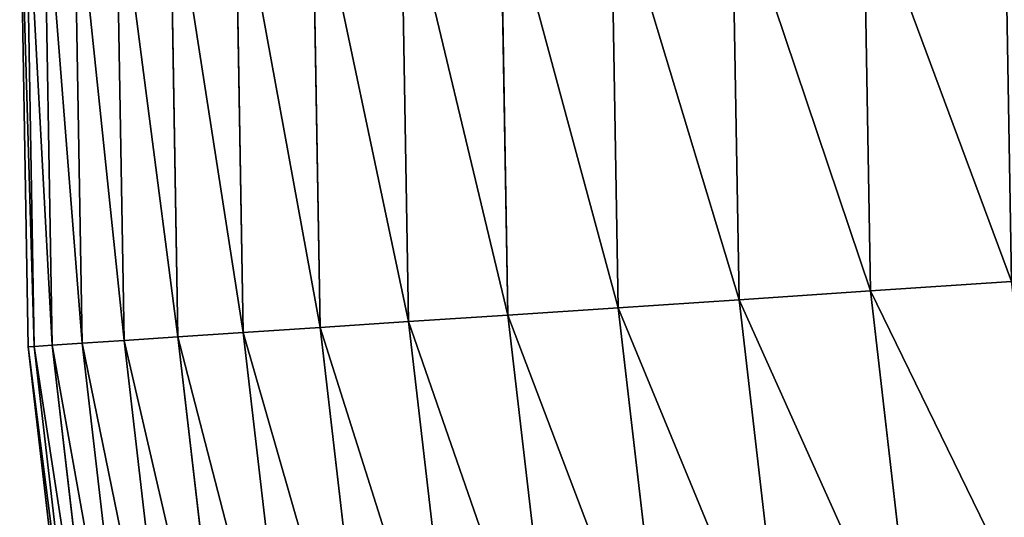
# Model space of a CAD drawing. Extents: x 5 to 635, y -14 to 121.
# Tile 5 of 256: x 5.28 to 15.12, y 48.53 to 53.51. Entities that reach past the tile are written whole.
import ezdxf

# ---------------------------------------------------------------- set-up
doc = ezdxf.new("R2010")
doc.units = 0
doc.layers.get('0').update_dxf_attribs({"color": 13, "linetype": 'CONTINUOUS'})

# ---------------------------------------------------------------- blocks, each defined once
blk = doc.blocks.new('COMPONENT_4')
for p, q in [((0, 51.56978090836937, 49.93977281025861), (0.08428071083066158, 46.66373734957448, 49.93977281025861)), ((0.06026912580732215, 51.56785706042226, 47.48638909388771), (0.1444481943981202, 46.66773017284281, 47.48638909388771)), ((0.06026912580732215, 51.56785706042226, 52.3931565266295), (0.1444481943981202, 46.66773017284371, 52.3931565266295)), ((0.2409313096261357, 51.56209015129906, 45.03891579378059), (0.3248056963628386, 46.67969902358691, 45.03891579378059)), ((0.2409313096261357, 51.56209015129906, 54.84062982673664), (0.3248056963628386, 46.67969902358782, 54.84062982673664)), ((0.5415513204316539, 51.55249407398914, 42.60324908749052), (0.6249187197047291, 46.69961506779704, 42.60324908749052)), ((0.5415513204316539, 51.55249407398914, 57.27629653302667), (0.6249187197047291, 46.69961506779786, 57.27629653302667)), ((0.9614049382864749, 51.53909194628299, 40.1852567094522), (1.044064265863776, 46.72743032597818, 40.1852567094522)), ((0.9614049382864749, 51.53909194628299, 59.694288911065), (1.044064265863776, 46.7274303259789, 59.694288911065)), ((1.499480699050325, 51.52191605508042, 37.79076381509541), (1.581232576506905, 46.76307778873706, 37.79076381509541)), ((1.499480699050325, 51.52191605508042, 62.0887818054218), (1.581232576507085, 46.76307778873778, 62.0887818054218)), ((2.154482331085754, 51.50100777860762, 35.42553894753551), (2.235129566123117, 46.80647157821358, 35.42553894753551)), ((2.154482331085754, 51.50100777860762, 64.4540066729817), (2.235129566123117, 46.80647157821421, 64.4540066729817)), ((2.92483187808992, 51.47641748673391, 33.09528014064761), (3.004179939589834, 46.85750715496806, 33.09528014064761)), ((2.92483187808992, 51.47641748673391, 66.78426547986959), (3.004179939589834, 46.8575071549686, 66.78426547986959)), ((3.808673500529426, 51.44820441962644, 30.80560119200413), (3.886530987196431, 46.91606156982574, 30.80560119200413)), ((3.808673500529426, 51.44820441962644, 69.07394442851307), (3.886530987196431, 46.91606156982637, 69.07394442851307)), ((4.803877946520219, 51.41643654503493, 28.5620181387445), (4.880057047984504, 46.98199376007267, 28.5620181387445)), ((4.803877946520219, 51.41643654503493, 71.3175274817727), (4.880057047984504, 46.98199376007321, 71.3175274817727)), ((5.908047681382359, 51.38119039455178, 26.36993596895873), (5.982364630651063, 47.05514488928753, 26.36993596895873)), ((5.908047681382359, 51.38119039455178, 73.50960965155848), (5.982364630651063, 47.05514488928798, 73.50960965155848)), ((7.118522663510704, 51.34255087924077, 24.23463560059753), (7.190798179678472, 47.13533872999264, 24.23463560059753)), ((7.118522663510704, 51.34255087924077, 75.64491001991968), (7.190798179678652, 47.13533872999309, 75.64491001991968)), ((8.43238675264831, 51.30061108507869, 22.1612611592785), (8.502446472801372, 47.22238208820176, 22.1612611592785)), ((8.43238675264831, 51.30061108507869, 77.7182844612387), (8.502446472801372, 47.22238208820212, 77.7182844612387)), ((9.914149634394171, 47.31606526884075, 20.15480758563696), (8.502446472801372, 47.22238208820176, 22.1612611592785)), ((8.502446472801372, 47.22238208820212, 77.7182844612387), (9.914149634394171, 47.3160652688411, 79.72473803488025)), ((8.502446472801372, 47.22238208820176, 22.1612611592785), (7.190798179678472, 47.13533872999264, 24.23463560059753)), ((7.190798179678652, 47.13533872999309, 75.64491001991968), (8.502446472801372, 47.22238208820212, 77.7182844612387)), ((8.502446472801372, 47.22238208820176, 22.1612611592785), (8.971905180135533, 43.17065793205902, 22.1612611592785)), ((8.502446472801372, 47.22238208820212, 77.7182844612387), (8.971905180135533, 43.17065793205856, 77.7182844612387)), ((5.982364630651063, 47.05514488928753, 26.36993596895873), (4.880057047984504, 46.98199376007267, 28.5620181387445)), ((4.880057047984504, 46.98199376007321, 71.3175274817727), (5.982364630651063, 47.05514488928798, 73.50960965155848)), ((7.190798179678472, 47.13533872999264, 24.23463560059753), (5.982364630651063, 47.05514488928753, 26.36993596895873)), ((5.982364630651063, 47.05514488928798, 73.50960965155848), (7.190798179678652, 47.13533872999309, 75.64491001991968)), ((5.982364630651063, 47.05514488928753, 26.36993596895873), (6.480350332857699, 42.75721481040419, 26.36993596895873)), ((5.982364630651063, 47.05514488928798, 73.50960965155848), (6.48035033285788, 42.75721481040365, 73.50960965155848)), ((7.190798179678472, 47.13533872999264, 24.23463560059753), (7.675104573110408, 42.95546969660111, 24.23463560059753)), ((7.190798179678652, 47.13533872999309, 75.64491001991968), (7.675104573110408, 42.95546969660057, 75.64491001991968)), ((4.880057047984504, 46.98199376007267, 28.5620181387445), (3.886530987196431, 46.91606156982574, 30.80560119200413)), ((3.886530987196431, 46.91606156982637, 69.07394442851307), (4.880057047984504, 46.98199376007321, 71.3175274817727)), ((4.880057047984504, 46.98199376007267, 28.5620181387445), (5.390520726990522, 42.57637088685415, 28.5620181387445)), ((4.880057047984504, 46.98199376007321, 71.3175274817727), (5.390520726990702, 42.57637088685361, 71.3175274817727)), ((3.004179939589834, 46.85750715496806, 33.09528014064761), (2.235129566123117, 46.80647157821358, 35.42553894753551)), ((2.235129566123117, 46.80647157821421, 64.4540066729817), (3.004179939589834, 46.8575071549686, 66.78426547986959)), ((3.886530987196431, 46.91606156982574, 30.80560119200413), (3.004179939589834, 46.85750715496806, 33.09528014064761)), ((3.004179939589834, 46.8575071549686, 66.78426547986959), (3.886530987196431, 46.91606156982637, 69.07394442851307)), ((3.004179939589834, 46.85750715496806, 33.09528014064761), (3.535878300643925, 42.2686156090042, 33.09528014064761)), ((3.004179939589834, 46.8575071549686, 66.78426547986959), (3.535878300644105, 42.26861560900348, 66.78426547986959)), ((3.886530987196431, 46.91606156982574, 30.80560119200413), (4.408241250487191, 42.41337359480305, 30.80560119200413)), ((3.886530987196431, 46.91606156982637, 69.07394442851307), (4.408241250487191, 42.41337359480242, 69.07394442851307)), ((1.581232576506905, 46.76307778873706, 37.79076381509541), (1.044064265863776, 46.72743032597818, 40.1852567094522)), ((1.044064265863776, 46.7274303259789, 59.694288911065), (1.581232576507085, 46.76307778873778, 62.0887818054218)), ((2.235129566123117, 46.80647157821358, 35.42553894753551), (1.581232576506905, 46.76307778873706, 37.79076381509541)), ((1.581232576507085, 46.76307778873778, 62.0887818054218), (2.235129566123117, 46.80647157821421, 64.4540066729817)), ((1.581232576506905, 46.76307778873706, 37.79076381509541), (2.129038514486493, 42.03516771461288, 37.79076381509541)), ((1.581232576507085, 46.76307778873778, 62.0887818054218), (2.129038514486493, 42.03516771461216, 62.0887818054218)), ((2.235129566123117, 46.80647157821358, 35.42553894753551), (2.775533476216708, 42.14244566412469, 35.42553894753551)), ((2.235129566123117, 46.80647157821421, 64.4540066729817), (2.775533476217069, 42.14244566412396, 64.4540066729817)), ((0.1444481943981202, 46.66773017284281, 47.48638909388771), (0.08428071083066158, 46.66373734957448, 49.93977281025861)), ((0.08428071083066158, 46.66373734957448, 49.93977281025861), (0.1444481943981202, 46.66773017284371, 52.3931565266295)), ((0.08428071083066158, 46.66373734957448, 49.93977281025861), (0.6490319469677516, 41.78957868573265, 49.93977281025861)), ((0.3248056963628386, 46.67969902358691, 45.03891579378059), (0.1444481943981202, 46.66773017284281, 47.48638909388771)), ((0.1444481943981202, 46.66773017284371, 52.3931565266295), (0.3248056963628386, 46.67969902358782, 54.84062982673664)), ((0.1444481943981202, 46.66773017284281, 47.48638909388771), (0.708518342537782, 41.79944972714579, 47.48638909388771)), ((0.1444481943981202, 46.66773017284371, 52.3931565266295), (0.7085183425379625, 41.7994497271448, 52.3931565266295)), ((0.6249187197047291, 46.69961506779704, 42.60324908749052), (0.3248056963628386, 46.67969902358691, 45.03891579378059)), ((0.3248056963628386, 46.67969902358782, 54.84062982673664), (0.6249187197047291, 46.69961506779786, 57.27629653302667)), ((0.3248056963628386, 46.67969902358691, 45.03891579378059), (0.8868342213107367, 41.82903907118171, 45.03891579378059)), ((0.3248056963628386, 46.67969902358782, 54.84062982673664), (0.8868342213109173, 41.82903907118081, 54.84062982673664)), ((1.044064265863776, 46.72743032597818, 40.1852567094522), (0.6249187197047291, 46.69961506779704, 42.60324908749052)), ((0.6249187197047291, 46.69961506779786, 57.27629653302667), (1.044064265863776, 46.7274303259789, 59.694288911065)), ((0.6249187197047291, 46.69961506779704, 42.60324908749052), (1.183550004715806, 41.87827543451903, 42.60324908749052)), ((0.6249187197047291, 46.69961506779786, 57.27629653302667), (1.183550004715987, 41.87827543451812, 57.27629653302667)), ((1.044064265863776, 46.72743032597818, 40.1852567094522), (1.597950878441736, 41.9470402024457, 40.1852567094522)), ((1.044064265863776, 46.7274303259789, 59.694288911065), (1.597950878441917, 41.94704020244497, 59.694288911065))]:
    blk.add_line(p, q)
mesh = blk.add_polyface()
corners = [(0, 51.56978090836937, 49.93977281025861), (0.1444481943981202, 46.66773017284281, 47.48638909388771), (0.08428071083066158, 46.66373734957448, 49.93977281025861), (0.06026912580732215, 51.56785706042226, 47.48638909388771)]
mesh.append_faces([[corners[k] for k in face] for face in [(0, 1, 2), (1, 0, 3)]], dxfattribs={"vtx0": -1})
mesh = blk.add_polyface()
corners = [(0.1444481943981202, 46.66773017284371, 52.3931565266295), (0, 51.56978090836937, 49.93977281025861), (0.08428071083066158, 46.66373734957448, 49.93977281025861), (0.06026912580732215, 51.56785706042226, 52.3931565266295)]
mesh.append_faces([[corners[k] for k in face] for face in [(0, 1, 2), (1, 0, 3)]], dxfattribs={"vtx0": -1})
mesh = blk.add_polyface()
corners = [(0.06026912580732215, 51.56785706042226, 47.48638909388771), (0.3248056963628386, 46.67969902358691, 45.03891579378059), (0.1444481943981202, 46.66773017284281, 47.48638909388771), (0.2409313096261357, 51.56209015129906, 45.03891579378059)]
mesh.append_faces([[corners[k] for k in face] for face in [(0, 1, 2), (1, 0, 3)]], dxfattribs={"vtx0": -1})
mesh = blk.add_polyface()
corners = [(0.3248056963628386, 46.67969902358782, 54.84062982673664), (0.06026912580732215, 51.56785706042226, 52.3931565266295), (0.1444481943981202, 46.66773017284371, 52.3931565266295), (0.2409313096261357, 51.56209015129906, 54.84062982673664)]
mesh.append_faces([[corners[k] for k in face] for face in [(0, 1, 2), (1, 0, 3)]], dxfattribs={"vtx0": -1})
mesh = blk.add_polyface()
corners = [(0.2409313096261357, 51.56209015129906, 45.03891579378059), (0.6249187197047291, 46.69961506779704, 42.60324908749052), (0.3248056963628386, 46.67969902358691, 45.03891579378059), (0.5415513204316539, 51.55249407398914, 42.60324908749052)]
mesh.append_faces([[corners[k] for k in face] for face in [(0, 1, 2), (1, 0, 3)]], dxfattribs={"vtx0": -1})
mesh = blk.add_polyface()
corners = [(0.6249187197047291, 46.69961506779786, 57.27629653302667), (0.2409313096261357, 51.56209015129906, 54.84062982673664), (0.3248056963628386, 46.67969902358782, 54.84062982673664), (0.5415513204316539, 51.55249407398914, 57.27629653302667)]
mesh.append_faces([[corners[k] for k in face] for face in [(0, 1, 2), (1, 0, 3)]], dxfattribs={"vtx0": -1})
mesh = blk.add_polyface()
corners = [(0.5415513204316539, 51.55249407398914, 42.60324908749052), (1.044064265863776, 46.72743032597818, 40.1852567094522), (0.6249187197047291, 46.69961506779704, 42.60324908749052), (0.9614049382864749, 51.53909194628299, 40.1852567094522)]
mesh.append_faces([[corners[k] for k in face] for face in [(0, 1, 2), (1, 0, 3)]], dxfattribs={"vtx0": -1})
mesh = blk.add_polyface()
corners = [(1.044064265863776, 46.7274303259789, 59.694288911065), (0.5415513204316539, 51.55249407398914, 57.27629653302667), (0.6249187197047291, 46.69961506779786, 57.27629653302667), (0.9614049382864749, 51.53909194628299, 59.694288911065)]
mesh.append_faces([[corners[k] for k in face] for face in [(0, 1, 2), (1, 0, 3)]], dxfattribs={"vtx0": -1})
mesh = blk.add_polyface()
corners = [(0.9614049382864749, 51.53909194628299, 40.1852567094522), (1.581232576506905, 46.76307778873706, 37.79076381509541), (1.044064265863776, 46.72743032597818, 40.1852567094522), (1.499480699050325, 51.52191605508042, 37.79076381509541)]
mesh.append_faces([[corners[k] for k in face] for face in [(0, 1, 2), (1, 0, 3)]], dxfattribs={"vtx0": -1})
mesh = blk.add_polyface()
corners = [(1.581232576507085, 46.76307778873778, 62.0887818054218), (0.9614049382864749, 51.53909194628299, 59.694288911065), (1.044064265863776, 46.7274303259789, 59.694288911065), (1.499480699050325, 51.52191605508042, 62.0887818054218)]
mesh.append_faces([[corners[k] for k in face] for face in [(0, 1, 2), (1, 0, 3)]], dxfattribs={"vtx0": -1})
mesh = blk.add_polyface()
corners = [(1.499480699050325, 51.52191605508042, 37.79076381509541), (2.235129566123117, 46.80647157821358, 35.42553894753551), (1.581232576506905, 46.76307778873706, 37.79076381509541), (2.154482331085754, 51.50100777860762, 35.42553894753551)]
mesh.append_faces([[corners[k] for k in face] for face in [(0, 1, 2), (1, 0, 3)]], dxfattribs={"vtx0": -1})
mesh = blk.add_polyface()
corners = [(2.235129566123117, 46.80647157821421, 64.4540066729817), (1.499480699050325, 51.52191605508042, 62.0887818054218), (1.581232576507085, 46.76307778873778, 62.0887818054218), (2.154482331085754, 51.50100777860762, 64.4540066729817)]
mesh.append_faces([[corners[k] for k in face] for face in [(0, 1, 2), (1, 0, 3)]], dxfattribs={"vtx0": -1})
mesh = blk.add_polyface()
corners = [(2.154482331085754, 51.50100777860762, 35.42553894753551), (3.004179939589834, 46.85750715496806, 33.09528014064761), (2.235129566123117, 46.80647157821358, 35.42553894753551), (2.92483187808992, 51.47641748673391, 33.09528014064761)]
mesh.append_faces([[corners[k] for k in face] for face in [(0, 1, 2), (1, 0, 3)]], dxfattribs={"vtx0": -1})
mesh = blk.add_polyface()
corners = [(3.004179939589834, 46.8575071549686, 66.78426547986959), (2.154482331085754, 51.50100777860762, 64.4540066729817), (2.235129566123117, 46.80647157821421, 64.4540066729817), (2.92483187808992, 51.47641748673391, 66.78426547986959)]
mesh.append_faces([[corners[k] for k in face] for face in [(0, 1, 2), (1, 0, 3)]], dxfattribs={"vtx0": -1})
mesh = blk.add_polyface()
corners = [(2.92483187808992, 51.47641748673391, 33.09528014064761), (3.886530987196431, 46.91606156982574, 30.80560119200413), (3.004179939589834, 46.85750715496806, 33.09528014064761), (3.808673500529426, 51.44820441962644, 30.80560119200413)]
mesh.append_faces([[corners[k] for k in face] for face in [(0, 1, 2), (1, 0, 3)]], dxfattribs={"vtx0": -1})
mesh = blk.add_polyface()
corners = [(3.886530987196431, 46.91606156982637, 69.07394442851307), (2.92483187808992, 51.47641748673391, 66.78426547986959), (3.004179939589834, 46.8575071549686, 66.78426547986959), (3.808673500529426, 51.44820441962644, 69.07394442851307)]
mesh.append_faces([[corners[k] for k in face] for face in [(0, 1, 2), (1, 0, 3)]], dxfattribs={"vtx0": -1})
mesh = blk.add_polyface()
corners = [(3.808673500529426, 51.44820441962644, 30.80560119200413), (4.880057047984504, 46.98199376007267, 28.5620181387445), (3.886530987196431, 46.91606156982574, 30.80560119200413), (4.803877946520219, 51.41643654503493, 28.5620181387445)]
mesh.append_faces([[corners[k] for k in face] for face in [(0, 1, 2), (1, 0, 3)]], dxfattribs={"vtx0": -1})
mesh = blk.add_polyface()
corners = [(4.880057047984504, 46.98199376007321, 71.3175274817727), (3.808673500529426, 51.44820441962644, 69.07394442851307), (3.886530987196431, 46.91606156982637, 69.07394442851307), (4.803877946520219, 51.41643654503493, 71.3175274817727)]
mesh.append_faces([[corners[k] for k in face] for face in [(0, 1, 2), (1, 0, 3)]], dxfattribs={"vtx0": -1})
mesh = blk.add_polyface()
corners = [(4.803877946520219, 51.41643654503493, 28.5620181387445), (5.982364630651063, 47.05514488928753, 26.36993596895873), (4.880057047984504, 46.98199376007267, 28.5620181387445), (5.908047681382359, 51.38119039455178, 26.36993596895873)]
mesh.append_faces([[corners[k] for k in face] for face in [(0, 1, 2), (1, 0, 3)]], dxfattribs={"vtx0": -1})
mesh = blk.add_polyface()
corners = [(5.982364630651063, 47.05514488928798, 73.50960965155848), (4.803877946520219, 51.41643654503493, 71.3175274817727), (4.880057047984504, 46.98199376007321, 71.3175274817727), (5.908047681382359, 51.38119039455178, 73.50960965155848)]
mesh.append_faces([[corners[k] for k in face] for face in [(0, 1, 2), (1, 0, 3)]], dxfattribs={"vtx0": -1})
mesh = blk.add_polyface()
corners = [(5.908047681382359, 51.38119039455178, 26.36993596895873), (7.190798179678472, 47.13533872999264, 24.23463560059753), (5.982364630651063, 47.05514488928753, 26.36993596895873), (7.118522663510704, 51.34255087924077, 24.23463560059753)]
mesh.append_faces([[corners[k] for k in face] for face in [(0, 1, 2), (1, 0, 3)]], dxfattribs={"vtx0": -1})
mesh = blk.add_polyface()
corners = [(7.190798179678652, 47.13533872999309, 75.64491001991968), (5.908047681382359, 51.38119039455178, 73.50960965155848), (5.982364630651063, 47.05514488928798, 73.50960965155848), (7.118522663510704, 51.34255087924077, 75.64491001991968)]
mesh.append_faces([[corners[k] for k in face] for face in [(0, 1, 2), (1, 0, 3)]], dxfattribs={"vtx0": -1})
mesh = blk.add_polyface()
corners = [(7.118522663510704, 51.34255087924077, 24.23463560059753), (8.502446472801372, 47.22238208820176, 22.1612611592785), (7.190798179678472, 47.13533872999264, 24.23463560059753), (8.43238675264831, 51.30061108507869, 22.1612611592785)]
mesh.append_faces([[corners[k] for k in face] for face in [(0, 1, 2), (1, 0, 3)]], dxfattribs={"vtx0": -1})
mesh = blk.add_polyface()
corners = [(8.502446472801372, 47.22238208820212, 77.7182844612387), (7.118522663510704, 51.34255087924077, 75.64491001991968), (7.190798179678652, 47.13533872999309, 75.64491001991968), (8.43238675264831, 51.30061108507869, 77.7182844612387)]
mesh.append_faces([[corners[k] for k in face] for face in [(0, 1, 2), (1, 0, 3)]], dxfattribs={"vtx0": -1})
mesh = blk.add_polyface()
corners = [(8.43238675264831, 51.30061108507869, 22.1612611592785), (9.914149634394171, 47.31606526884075, 20.15480758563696), (8.502446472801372, 47.22238208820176, 22.1612611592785), (9.846474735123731, 51.25547204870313, 20.15480758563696)]
mesh.append_faces([[corners[k] for k in face] for face in [(0, 1, 2), (1, 0, 3)]], dxfattribs={"vtx0": -1})
mesh = blk.add_polyface()
corners = [(9.914149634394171, 47.3160652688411, 79.72473803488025), (8.43238675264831, 51.30061108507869, 77.7182844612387), (8.502446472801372, 47.22238208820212, 77.7182844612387), (9.846474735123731, 51.25547204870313, 79.72473803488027)]
mesh.append_faces([[corners[k] for k in face] for face in [(0, 1, 2), (1, 0, 3)]], dxfattribs={"vtx0": -1})
mesh = blk.add_polyface()
corners = [(8.502446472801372, 47.22238208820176, 22.1612611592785), (10.36762804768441, 43.40226110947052, 20.15480758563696), (8.971905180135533, 43.17065793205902, 22.1612611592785), (9.914149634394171, 47.31606526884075, 20.15480758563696)]
mesh.append_faces([[corners[k] for k in face] for face in [(0, 1, 2), (1, 0, 3)]], dxfattribs={"vtx0": -1})
mesh = blk.add_polyface()
corners = [(10.36762804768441, 43.40226110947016, 79.72473803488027), (8.502446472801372, 47.22238208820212, 77.7182844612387), (8.971905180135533, 43.17065793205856, 77.7182844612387), (9.914149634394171, 47.3160652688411, 79.72473803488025)]
mesh.append_faces([[corners[k] for k in face] for face in [(0, 1, 2), (1, 0, 3)]], dxfattribs={"vtx0": -1})
mesh = blk.add_polyface()
corners = [(7.190798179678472, 47.13533872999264, 24.23463560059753), (8.971905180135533, 43.17065793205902, 22.1612611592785), (7.675104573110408, 42.95546969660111, 24.23463560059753), (8.502446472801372, 47.22238208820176, 22.1612611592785)]
mesh.append_faces([[corners[k] for k in face] for face in [(0, 1, 2), (1, 0, 3)]], dxfattribs={"vtx0": -1})
mesh = blk.add_polyface()
corners = [(8.971905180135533, 43.17065793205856, 77.7182844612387), (7.190798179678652, 47.13533872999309, 75.64491001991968), (7.675104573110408, 42.95546969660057, 75.64491001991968), (8.502446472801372, 47.22238208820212, 77.7182844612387)]
mesh.append_faces([[corners[k] for k in face] for face in [(0, 1, 2), (1, 0, 3)]], dxfattribs={"vtx0": -1})
mesh = blk.add_polyface()
corners = [(4.880057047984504, 46.98199376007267, 28.5620181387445), (6.480350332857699, 42.75721481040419, 26.36993596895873), (5.390520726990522, 42.57637088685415, 28.5620181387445), (5.982364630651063, 47.05514488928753, 26.36993596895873)]
mesh.append_faces([[corners[k] for k in face] for face in [(0, 1, 2), (1, 0, 3)]], dxfattribs={"vtx0": -1})
mesh = blk.add_polyface()
corners = [(6.48035033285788, 42.75721481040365, 73.50960965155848), (4.880057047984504, 46.98199376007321, 71.3175274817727), (5.390520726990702, 42.57637088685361, 71.3175274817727), (5.982364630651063, 47.05514488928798, 73.50960965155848)]
mesh.append_faces([[corners[k] for k in face] for face in [(0, 1, 2), (1, 0, 3)]], dxfattribs={"vtx0": -1})
mesh = blk.add_polyface()
corners = [(5.982364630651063, 47.05514488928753, 26.36993596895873), (7.675104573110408, 42.95546969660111, 24.23463560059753), (6.480350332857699, 42.75721481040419, 26.36993596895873), (7.190798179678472, 47.13533872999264, 24.23463560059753)]
mesh.append_faces([[corners[k] for k in face] for face in [(0, 1, 2), (1, 0, 3)]], dxfattribs={"vtx0": -1})
mesh = blk.add_polyface()
corners = [(7.675104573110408, 42.95546969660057, 75.64491001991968), (5.982364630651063, 47.05514488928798, 73.50960965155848), (6.48035033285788, 42.75721481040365, 73.50960965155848), (7.190798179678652, 47.13533872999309, 75.64491001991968)]
mesh.append_faces([[corners[k] for k in face] for face in [(0, 1, 2), (1, 0, 3)]], dxfattribs={"vtx0": -1})
mesh = blk.add_polyface()
corners = [(3.886530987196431, 46.91606156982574, 30.80560119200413), (5.390520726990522, 42.57637088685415, 28.5620181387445), (4.408241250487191, 42.41337359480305, 30.80560119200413), (4.880057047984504, 46.98199376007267, 28.5620181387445)]
mesh.append_faces([[corners[k] for k in face] for face in [(0, 1, 2), (1, 0, 3)]], dxfattribs={"vtx0": -1})
mesh = blk.add_polyface()
corners = [(5.390520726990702, 42.57637088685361, 71.3175274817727), (3.886530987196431, 46.91606156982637, 69.07394442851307), (4.408241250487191, 42.41337359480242, 69.07394442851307), (4.880057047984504, 46.98199376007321, 71.3175274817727)]
mesh.append_faces([[corners[k] for k in face] for face in [(0, 1, 2), (1, 0, 3)]], dxfattribs={"vtx0": -1})
mesh = blk.add_polyface()
corners = [(2.235129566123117, 46.80647157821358, 35.42553894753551), (3.535878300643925, 42.2686156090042, 33.09528014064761), (2.775533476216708, 42.14244566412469, 35.42553894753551), (3.004179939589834, 46.85750715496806, 33.09528014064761)]
mesh.append_faces([[corners[k] for k in face] for face in [(0, 1, 2), (1, 0, 3)]], dxfattribs={"vtx0": -1})
mesh = blk.add_polyface()
corners = [(3.535878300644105, 42.26861560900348, 66.78426547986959), (2.235129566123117, 46.80647157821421, 64.4540066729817), (2.775533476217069, 42.14244566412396, 64.4540066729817), (3.004179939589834, 46.8575071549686, 66.78426547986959)]
mesh.append_faces([[corners[k] for k in face] for face in [(0, 1, 2), (1, 0, 3)]], dxfattribs={"vtx0": -1})
mesh = blk.add_polyface()
corners = [(3.004179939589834, 46.85750715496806, 33.09528014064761), (4.408241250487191, 42.41337359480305, 30.80560119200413), (3.535878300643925, 42.2686156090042, 33.09528014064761), (3.886530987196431, 46.91606156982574, 30.80560119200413)]
mesh.append_faces([[corners[k] for k in face] for face in [(0, 1, 2), (1, 0, 3)]], dxfattribs={"vtx0": -1})
mesh = blk.add_polyface()
corners = [(4.408241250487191, 42.41337359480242, 69.07394442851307), (3.004179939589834, 46.8575071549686, 66.78426547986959), (3.535878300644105, 42.26861560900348, 66.78426547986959), (3.886530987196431, 46.91606156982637, 69.07394442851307)]
mesh.append_faces([[corners[k] for k in face] for face in [(0, 1, 2), (1, 0, 3)]], dxfattribs={"vtx0": -1})
mesh = blk.add_polyface()
corners = [(1.044064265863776, 46.72743032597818, 40.1852567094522), (2.129038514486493, 42.03516771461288, 37.79076381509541), (1.597950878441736, 41.9470402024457, 40.1852567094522), (1.581232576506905, 46.76307778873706, 37.79076381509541)]
mesh.append_faces([[corners[k] for k in face] for face in [(0, 1, 2), (1, 0, 3)]], dxfattribs={"vtx0": -1})
mesh = blk.add_polyface()
corners = [(2.129038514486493, 42.03516771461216, 62.0887818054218), (1.044064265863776, 46.7274303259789, 59.694288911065), (1.597950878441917, 41.94704020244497, 59.694288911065), (1.581232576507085, 46.76307778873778, 62.0887818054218)]
mesh.append_faces([[corners[k] for k in face] for face in [(0, 1, 2), (1, 0, 3)]], dxfattribs={"vtx0": -1})
mesh = blk.add_polyface()
corners = [(1.581232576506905, 46.76307778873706, 37.79076381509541), (2.775533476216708, 42.14244566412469, 35.42553894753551), (2.129038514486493, 42.03516771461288, 37.79076381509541), (2.235129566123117, 46.80647157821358, 35.42553894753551)]
mesh.append_faces([[corners[k] for k in face] for face in [(0, 1, 2), (1, 0, 3)]], dxfattribs={"vtx0": -1})
mesh = blk.add_polyface()
corners = [(2.775533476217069, 42.14244566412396, 64.4540066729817), (1.581232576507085, 46.76307778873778, 62.0887818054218), (2.129038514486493, 42.03516771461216, 62.0887818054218), (2.235129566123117, 46.80647157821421, 64.4540066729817)]
mesh.append_faces([[corners[k] for k in face] for face in [(0, 1, 2), (1, 0, 3)]], dxfattribs={"vtx0": -1})
mesh = blk.add_polyface()
corners = [(0.08428071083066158, 46.66373734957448, 49.93977281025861), (0.708518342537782, 41.79944972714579, 47.48638909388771), (0.6490319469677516, 41.78957868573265, 49.93977281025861), (0.1444481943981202, 46.66773017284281, 47.48638909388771)]
mesh.append_faces([[corners[k] for k in face] for face in [(0, 1, 2), (1, 0, 3)]], dxfattribs={"vtx0": -1})
mesh = blk.add_polyface()
corners = [(0.7085183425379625, 41.7994497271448, 52.3931565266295), (0.08428071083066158, 46.66373734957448, 49.93977281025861), (0.6490319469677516, 41.78957868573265, 49.93977281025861), (0.1444481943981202, 46.66773017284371, 52.3931565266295)]
mesh.append_faces([[corners[k] for k in face] for face in [(0, 1, 2), (1, 0, 3)]], dxfattribs={"vtx0": -1})
mesh = blk.add_polyface()
corners = [(0.1444481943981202, 46.66773017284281, 47.48638909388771), (0.8868342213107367, 41.82903907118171, 45.03891579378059), (0.708518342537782, 41.79944972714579, 47.48638909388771), (0.3248056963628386, 46.67969902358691, 45.03891579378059)]
mesh.append_faces([[corners[k] for k in face] for face in [(0, 1, 2), (1, 0, 3)]], dxfattribs={"vtx0": -1})
mesh = blk.add_polyface()
corners = [(0.8868342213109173, 41.82903907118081, 54.84062982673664), (0.1444481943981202, 46.66773017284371, 52.3931565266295), (0.7085183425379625, 41.7994497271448, 52.3931565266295), (0.3248056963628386, 46.67969902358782, 54.84062982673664)]
mesh.append_faces([[corners[k] for k in face] for face in [(0, 1, 2), (1, 0, 3)]], dxfattribs={"vtx0": -1})
mesh = blk.add_polyface()
corners = [(0.3248056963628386, 46.67969902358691, 45.03891579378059), (1.183550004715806, 41.87827543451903, 42.60324908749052), (0.8868342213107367, 41.82903907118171, 45.03891579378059), (0.6249187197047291, 46.69961506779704, 42.60324908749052)]
mesh.append_faces([[corners[k] for k in face] for face in [(0, 1, 2), (1, 0, 3)]], dxfattribs={"vtx0": -1})
mesh = blk.add_polyface()
corners = [(1.183550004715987, 41.87827543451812, 57.27629653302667), (0.3248056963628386, 46.67969902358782, 54.84062982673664), (0.8868342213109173, 41.82903907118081, 54.84062982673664), (0.6249187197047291, 46.69961506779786, 57.27629653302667)]
mesh.append_faces([[corners[k] for k in face] for face in [(0, 1, 2), (1, 0, 3)]], dxfattribs={"vtx0": -1})
mesh = blk.add_polyface()
corners = [(0.6249187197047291, 46.69961506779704, 42.60324908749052), (1.597950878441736, 41.9470402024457, 40.1852567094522), (1.183550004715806, 41.87827543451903, 42.60324908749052), (1.044064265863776, 46.72743032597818, 40.1852567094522)]
mesh.append_faces([[corners[k] for k in face] for face in [(0, 1, 2), (1, 0, 3)]], dxfattribs={"vtx0": -1})
mesh = blk.add_polyface()
corners = [(1.597950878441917, 41.94704020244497, 59.694288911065), (0.6249187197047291, 46.69961506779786, 57.27629653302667), (1.183550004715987, 41.87827543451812, 57.27629653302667), (1.044064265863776, 46.7274303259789, 59.694288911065)]
mesh.append_faces([[corners[k] for k in face] for face in [(0, 1, 2), (1, 0, 3)]], dxfattribs={"vtx0": -1})
blk = doc.blocks.new('COMPONENT_5')
blk.add_blockref('COMPONENT_4', (0, 0))
blk = doc.blocks.new('GROUP_3')
blk.add_blockref('COMPONENT_5', (0, 1.542390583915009))

msp = doc.modelspace()

# ---------------------------------------------------------------- block references
msp.add_blockref('GROUP_3', (5.27809369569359, 2.030664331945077, 2.907641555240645))

doc.saveas('drawing.dxf')
